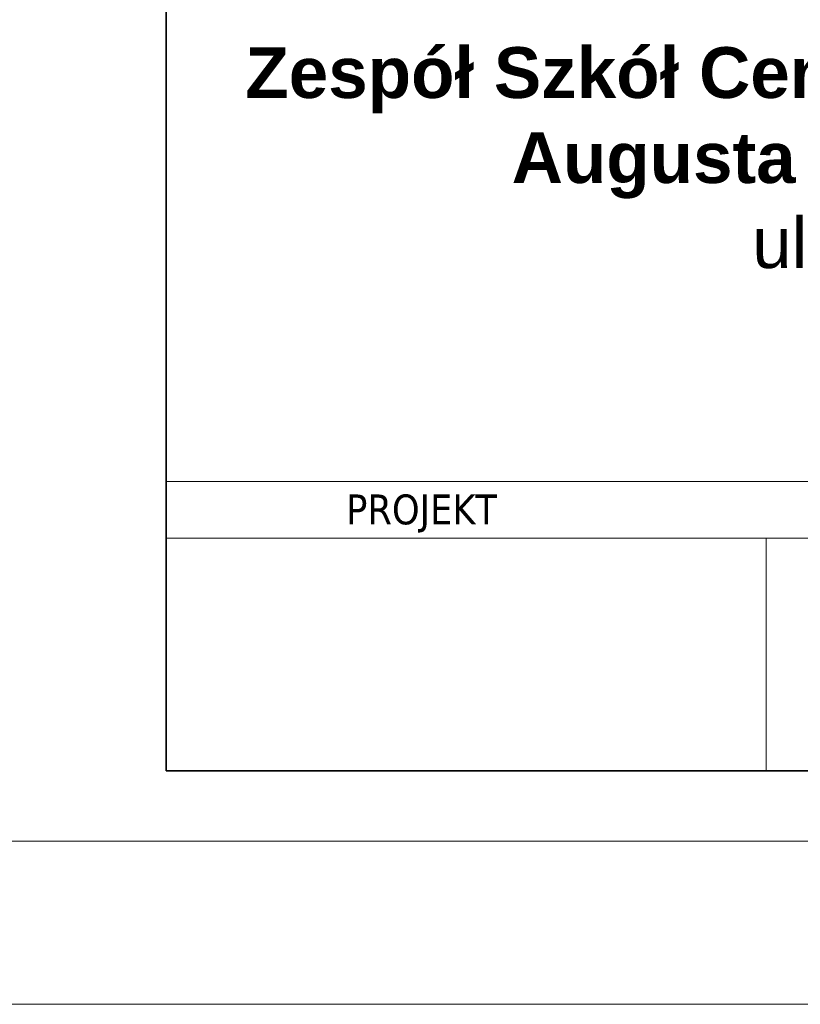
# Model space of a CAD drawing. Header units: metres. Extents: x 8472212 to 8494180, y 5728195 to 5779639.
# Tile 2 of 106: x 8476955 to 8477194, y 5728195 to 5728496. Entities that reach past the tile are written whole.
import ezdxf

# ---------------------------------------------------------------- set-up
doc = ezdxf.new("R2010")
doc.units = ezdxf.units.M
doc.header["$MEASUREMENT"] = 0
doc.layers.add('0A_MJ_tabelka', color=252, linetype='CONTINUOUS', lineweight=5)
doc.layers.add('0A_NIEwidoczne', color=222, linetype='CONTINUOUS', lineweight=0)
doc.styles.add('arial', font='arial.ttf')

msp = doc.modelspace()

# ---------------------------------------------------------------- linework, layer by layer
at = {"layer": '0A_MJ_tabelka', "color": 7, "lineweight": 35}
for p, q in [((8476999.35, 5728714.7), (8476999.35, 5728266.31)), ((8476999.35, 5728266.31), (8478509.73, 5728266.31))]:
    msp.add_line(p, q, dxfattribs=at)
at = {"layer": '0A_MJ_tabelka', "color": 7}
for p, q in [((8476999.35, 5728432.89), (8476999.35, 5728266.31)), ((8478528.01, 5728244.84), (8475658.01, 5728244.84))]:
    msp.add_line(p, q, dxfattribs=at)
at = {"layer": '0A_MJ_tabelka', "color": 7, "linetype": 'Continuous'}
for p, q in [((8476999.35, 5728354.98), (8477556.21, 5728354.98)), ((8476999.35, 5728337.65), (8477556.21, 5728337.65)), ((8477183.08, 5728337.65), (8477183.08, 5728266.31))]:
    msp.add_line(p, q, dxfattribs=at)
at = {"layer": '0A_NIEwidoczne', "lineweight": 0}
msp.add_line((8478578.01, 5728194.84), (8475608.01, 5728194.84), dxfattribs=at)

# ---------------------------------------------------------------- texts
at = {"layer": '0A_MJ_tabelka', "color": 7, "insert": (8477280.28, 5728488), "char_height": 15.56096, "width": 515.0573, "attachment_point": 2, "line_spacing_factor": 1.004016, "style": 'arial'}
msp.add_mtext('{\\fArial|b1|i0|c238|p34;Zespół Szkół Centrum Kształcenia Rolniczego im. Augusta Zamoyskiego w Jabłoniu\\P}ul. A. Zamoyskiego 4\\P21-205 Jabłoń', dxfattribs=at)
at = {"layer": '0A_MJ_tabelka', "color": 7, "insert": (8477054.48, 5728351), "char_height": 9.1538, "attachment_point": 1, "style": 'arial'}
msp.add_mtext('\\pt10.9758;{\\fTahoma|b0|i0|c238|p34;PROJEKT}', dxfattribs=at)

doc.saveas('drawing.dxf')
